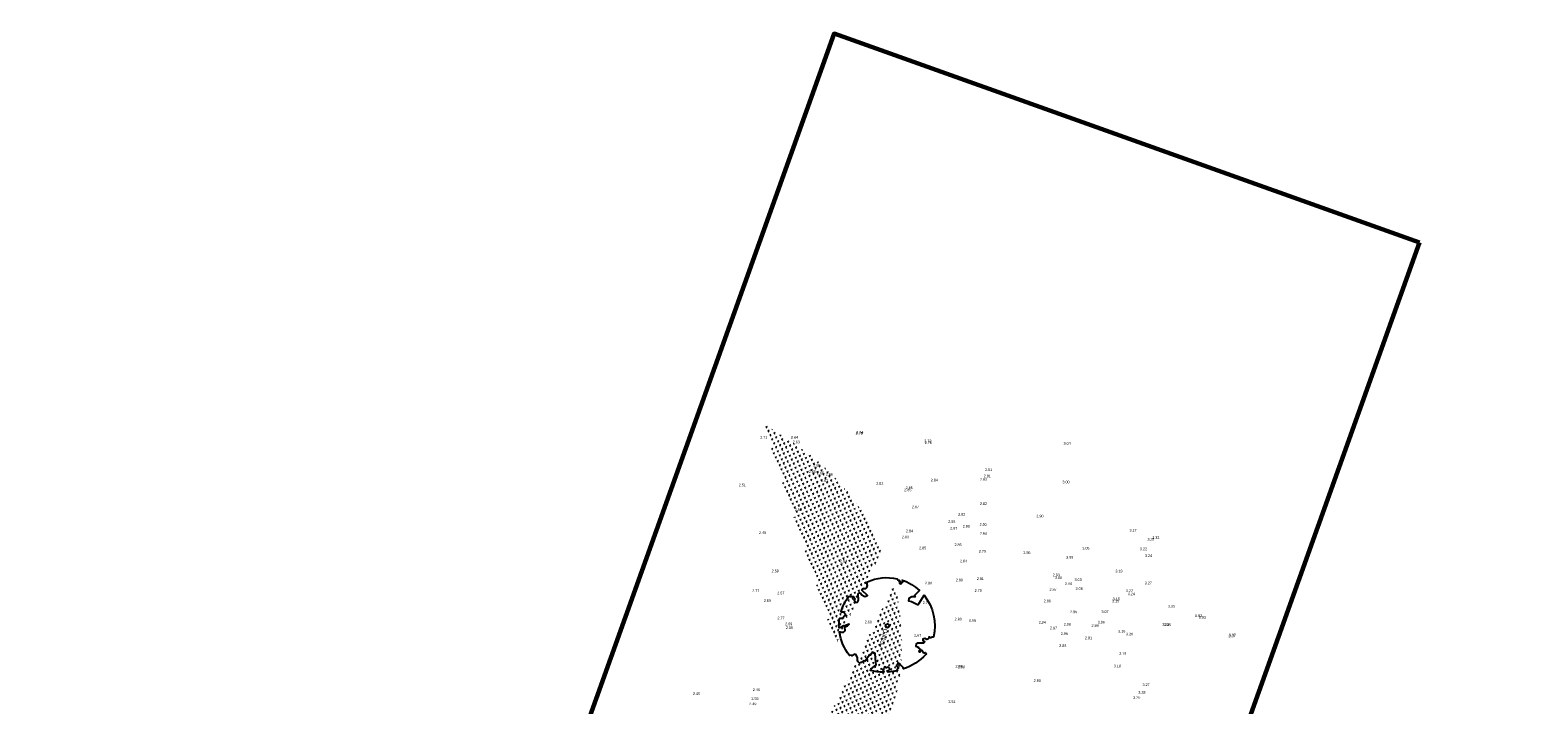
# Model space of a CAD drawing. Header units: metres. Extents: x 132707 to 140183, y 449708 to 457222.
# Tile 28 of 29: x 136708 to 136833, y 454442 to 454498. Entities that reach past the tile are written whole.
import ezdxf

# ---------------------------------------------------------------- set-up
doc = ezdxf.new("R2010")
doc.units = ezdxf.units.M
doc.layers.add('-DR-alg-bladkaders viewports', color=7, linetype='Continuous', lineweight=60)
for name, color, linetype in [('-DR-bs-txt-hoogtemaat', 253, 'Continuous'), ('-DR-nw-gr-boom', 126, 'Continuous'), ('-DR-nw-gr-text', 2, 'Continuous')]:
    doc.layers.add(name, color=color, linetype=linetype)
doc.layers.add('-DR-nw-gr-arc-gras', color=7, linetype='Continuous', true_color=0x8ebf73)
doc.styles.add('Drong', font='txt', dxfattribs={"height": 1.8})
pattern_1 = [(115.3356253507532, (136636.3656212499, 453727.9595244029), (-0.3355215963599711, -0.1588556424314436), [0.09, -0.2812275]), (205.3356253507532, (136636.3656212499, 453727.9595244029), (0.1588556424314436, -0.335521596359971), [0.09, -0.2812275])]

# ---------------------------------------------------------------- blocks, each defined once
blk = doc.blocks.new('nieuwe boom')
blk.add_lwpolyline([(0.3396019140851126, 3.699591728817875), (0.3464421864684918, 3.707587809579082), (0.3529621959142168, 3.714572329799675), (0.3592109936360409, 3.720847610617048), (0.3652376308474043, 3.726715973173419), (0.3710911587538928, 3.732479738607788), (0.3768206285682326, 3.738441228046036), (0.3824750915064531, 3.744902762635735), (0.3881035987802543, 3.752166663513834), (0.3936638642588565, 3.760561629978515), (0.3987482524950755, 3.770521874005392), (0.402857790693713, 3.78250798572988), (0.4054935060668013, 3.79698055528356), (0.4061564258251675, 3.814400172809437), (0.4043475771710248, 3.835227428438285), (0.399567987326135, 3.859922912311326), (0.3731568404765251, 3.952847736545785, -0.5293802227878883), (0.4154284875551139, 4.003358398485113, -0.08713876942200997), (1.74172962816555, 3.631116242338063, -0.3723405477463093), (1.793691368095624, 3.51171334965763), (1.848122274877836, 3.234191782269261), (1.711816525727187, 3.098316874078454), (1.564094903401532, 3.129247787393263), (1.387368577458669, 2.996698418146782), (1.455005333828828, 2.828396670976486), (1.638006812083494, 2.769526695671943), (2.129277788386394, 2.882456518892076), (2.249078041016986, 2.816268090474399), (2.237335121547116, 2.710829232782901), (2.125271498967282, 2.641810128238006), (2.023397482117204, 2.309360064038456), (2.153703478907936, 2.096230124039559), (2.487217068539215, 2.627679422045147, -0.5046405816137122), (2.674275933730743, 2.465200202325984, 0.3319483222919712), (2.782333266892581, 2.293572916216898, 0.282007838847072), (3.135080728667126, 2.358437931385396), (3.106860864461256, 2.343836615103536, -0.5121558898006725), (3.268425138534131, 2.342558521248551, -0.1607604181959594), (4, -0.04402591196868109), (3.90801161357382, -0.1327344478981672), (3.907211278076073, -0.23071328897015), (3.817355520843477, -0.247209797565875), (3.828629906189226, -0.3437939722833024), (3.688761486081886, -0.2987701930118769), (3.646404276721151, -0.4076668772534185), (3.81887792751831, -0.5223394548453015), (3.872814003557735, -0.5650528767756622), (3.967925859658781, -0.4704695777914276, -0.1063709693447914), (3.408037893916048, -2.049543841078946), (2.909258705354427, -1.728095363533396), (2.816824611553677, -1.791642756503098), (2.757849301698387, -1.526978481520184), (2.580159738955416, -1.313848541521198), (2.373973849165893, -1.315864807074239), (2.37877779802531, -1.562500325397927), (2.222314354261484, -2.102389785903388), (2.246055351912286, -2.205343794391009), (2.359530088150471, -2.221573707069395), (3.08557410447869, -2.499129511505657, -0.2362982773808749), (-0.176729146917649, -3.936387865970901, 0.1596250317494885), (-0.2724863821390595, -3.745327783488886, 0.3508021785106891), (-0.2471780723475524, -3.55509292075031, -0.5046405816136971), (-0.4711049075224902, -3.449039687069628), (-0.4166219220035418, -3.274300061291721), (-0.5083492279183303, -3.111096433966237), (-0.6294127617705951, -3.123243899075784), (-0.647612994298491, -3.253592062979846), (-0.7394580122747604, -3.306693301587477), (-0.8481885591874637, -3.223562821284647), (-0.9420744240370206, -2.72829949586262), (-1.013695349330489, -2.656789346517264), (-1.194991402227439, -2.662441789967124), (-1.245402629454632, -2.877523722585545), (-1.319279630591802, -2.900720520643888), (-1.388970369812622, -3.080120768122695), (-1.572890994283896, -2.981761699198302, 0.7335825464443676), (-1.505711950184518, -3.119216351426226, -0.8616245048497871), (-1.468349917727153, -3.240854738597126, 0.2799778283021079), (-1.604140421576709, -3.448830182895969), (-1.598487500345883, -3.456753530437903, -0.8270561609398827), (-1.733554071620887, -3.598194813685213, -0.1167741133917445), (-3.260140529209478, -2.007084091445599), (-3.230480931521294, -2.001537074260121), (-3.206242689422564, -1.994812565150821), (-3.186791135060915, -1.987152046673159), (-3.171491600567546, -1.978797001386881), (-3.159709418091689, -1.969988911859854), (-3.150809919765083, -1.960969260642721), (-3.144158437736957, -1.951979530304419), (-2.95815014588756, -1.714742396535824), (-2.95415500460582, -1.706466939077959), (-2.950889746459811, -1.698525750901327), (-2.948105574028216, -1.690740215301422), (-2.945553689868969, -1.68293171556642), (-2.942985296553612, -1.674921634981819), (-2.940151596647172, -1.666531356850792), (-2.936803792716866, -1.657582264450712), (-2.93269308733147, -1.647895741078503), (-2.927655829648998, -1.637347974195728), (-2.921868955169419, -1.62603436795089), (-2.915594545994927, -1.614105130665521), (-2.909094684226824, -1.601710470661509), (-2.902631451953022, -1.589000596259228), (-2.896466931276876, -1.576125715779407), (-2.890863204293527, -1.563236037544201), (-2.886082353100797, -1.550481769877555), (-2.882342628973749, -1.538018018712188), (-2.879686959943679, -1.526019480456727), (-2.878114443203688, -1.514665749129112), (-2.877624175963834, -1.504136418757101), (-2.878215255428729, -1.494611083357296), (-2.879886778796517, -1.486269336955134), (-2.882637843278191, -1.479290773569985), (-2.886467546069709, -1.473854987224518), (-2.891355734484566, -1.47004948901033), (-2.89720525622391, -1.467593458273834), (-2.903899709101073, -1.466113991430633), (-2.911322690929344, -1.465238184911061), (-2.91935779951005, -1.464593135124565), (-2.927888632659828, -1.463805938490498), (-2.936798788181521, -1.462503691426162), (-2.945971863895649, -1.460313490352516), (-2.955311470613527, -1.45694794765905), (-2.964801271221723, -1.452461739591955), (-2.974444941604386, -1.446995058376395), (-2.984246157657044, -1.440688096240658), (-2.994208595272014, -1.433681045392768), (-3.004335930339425, -1.426114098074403), (-3.014631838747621, -1.418127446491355), (-3.02509999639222, -1.409861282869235), (-3.035720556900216, -1.401414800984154), (-3.046379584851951, -1.392723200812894), (-3.05693962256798, -1.383680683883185), (-3.06726321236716, -1.374181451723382), (-3.258183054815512, -1.592638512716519), (-3.267621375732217, -1.581908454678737), (-3.276410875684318, -1.57040428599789), (-3.284414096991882, -1.55802020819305), (-3.291876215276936, -1.544904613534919), (-3.30057293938, -1.532222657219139), (-3.312662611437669, -1.521393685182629), (-3.330303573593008, -1.513837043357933), (-3.355654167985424, -1.51097207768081), (-3.390872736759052, -1.514218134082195), (-3.438117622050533, -1.52499455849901), (-3.499547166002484, -1.54472069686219, -0.04099741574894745), (-3.761826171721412, -0.8065473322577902), (-3.625439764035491, -0.8300224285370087), (-3.503932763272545, -0.9079298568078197), (-3.439184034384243, -0.8493028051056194), (-3.361294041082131, -0.7278138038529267), (-3.435882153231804, -0.613793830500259), (-3.394114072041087, -0.4453817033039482), (-3.548936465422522, -0.4326770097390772), (-3.652613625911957, -0.3322550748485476), (-3.841009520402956, -0.4554694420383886, -0.05814040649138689), (-3.916441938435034, 0.651034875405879), (-3.809442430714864, 0.629808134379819), (-3.374984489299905, 0.2857492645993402), (-3.187421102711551, 0.3508364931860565), (-2.456177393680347, 0.5438226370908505), (-2.393883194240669, 0.7852909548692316), (-2.676514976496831, 0.8978327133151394), (-2.719811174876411, 0.9903811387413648), (-3.235854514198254, 1.243686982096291), (-3.247314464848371, 1.388704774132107), (-3.421717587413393, 1.536529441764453), (-3.492632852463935, 1.680080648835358), (-3.373494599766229, 1.867326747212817), (-3.1073179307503, 1.908998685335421), (-2.865533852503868, 2.067089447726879), (-2.862816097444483, 2.230010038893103), (-3.013589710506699, 2.407672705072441), (-2.973546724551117, 2.482773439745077), (-3.033238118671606, 2.598962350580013, -0.1342797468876), (-1.306659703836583, 3.796129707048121, -0.5417265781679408), (-1.25369830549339, 3.755563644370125), (-1.262264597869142, 3.642733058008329), (-1.260447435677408, 3.584089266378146), (-1.252475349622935, 3.539236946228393), (-1.239696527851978, 3.505719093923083), (-1.223459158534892, 3.481078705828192), (-1.205111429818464, 3.46285877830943), (-1.18600152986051, 3.4486023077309), (-1.167477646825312, 3.435852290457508), (-1.150606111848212, 3.422660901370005), (-1.135325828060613, 3.409117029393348), (-1.121293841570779, 3.395818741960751), (-1.108167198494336, 3.383364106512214), (-1.095602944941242, 3.372351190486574), (-1.083258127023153, 3.363378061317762), (-1.070789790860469, 3.357042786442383), (-1.057854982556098, 3.353943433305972), (-1.044183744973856, 3.354456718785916), (-1.029798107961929, 3.358073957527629), (-1.014793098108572, 3.364065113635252), (-0.9992637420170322, 3.37170015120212), (-0.9833050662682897, 3.380249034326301), (-0.9670120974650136, 3.388981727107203), (-0.9504798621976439, 3.3971681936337), (-0.9338033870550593, 3.404078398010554), (-0.9170828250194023, 3.409191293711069), (-0.9004388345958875, 3.412821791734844), (-0.8839972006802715, 3.41549379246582), (-0.8678837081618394, 3.417731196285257), (-0.8522241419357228, 3.420057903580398), (-0.8371442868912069, 3.422997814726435), (-0.8227699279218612, 3.427074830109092), (-0.8092268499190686, 3.432812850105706), (-0.7966163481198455, 3.440589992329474), (-0.7849417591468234, 3.450201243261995), (-0.7741819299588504, 3.461295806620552), (-0.7643157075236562, 3.47352288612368), (-0.7559913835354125, 3.395115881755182), (-0.7382713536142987, 3.374873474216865), (-0.6547334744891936, 3.233177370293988), (-0.479493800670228, 3.137406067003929), (-0.7277036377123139, 3.539448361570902), (-0.7231419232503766, 3.55166525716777), (-0.7199893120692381, 3.563521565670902), (-0.7185564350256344, 3.575147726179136), (-0.7191539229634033, 3.586674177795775), (-0.7220924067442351, 3.598231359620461), (-0.7276825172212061, 3.609949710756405), (-0.7362348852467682, 3.621959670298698), (-0.7479789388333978, 3.634506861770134), (-0.7628192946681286, 3.648297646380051), (-0.7805793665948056, 3.664153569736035), (-0.8010825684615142, 3.68289617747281), (-0.8241523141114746, 3.705347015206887), (-0.8496120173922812, 3.732327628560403), (-0.8772850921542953, 3.764659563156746), (-0.9416210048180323, 3.848040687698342, -0.5431042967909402), (-0.9194753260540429, 3.911067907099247, -0.04676559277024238), (-0.1839184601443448, 4.018007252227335, -0.3851675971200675), (-0.1425238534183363, 3.984230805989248), (-0.1195721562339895, 3.833479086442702), (-0.108169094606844, 3.786381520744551), (-0.09538297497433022, 3.75340577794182), (-0.08152278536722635, 3.731987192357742), (-0.06689751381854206, 3.7195610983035), (-0.05181614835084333, 3.713562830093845), (-0.03658767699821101, 3.711427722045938), (-0.02152108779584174, 3.710591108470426), (-0.006868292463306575, 3.708944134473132), (0.007347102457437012, 3.706201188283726), (0.02115856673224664, 3.702532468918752), (0.03459957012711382, 3.698108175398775), (0.04770358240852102, 3.693098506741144), (0.06050407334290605, 3.687673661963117), (0.07303451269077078, 3.682003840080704), (0.08532837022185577, 3.676259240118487), (0.09739289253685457, 3.670570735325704), (0.1091304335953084, 3.664911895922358), (0.1204171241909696, 3.659216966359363), (0.1311290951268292, 3.653420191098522), (0.1411424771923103, 3.647455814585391), (0.1503334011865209, 3.641258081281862), (0.1585779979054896, 3.634761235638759), (0.1657523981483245, 3.627899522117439), (0.1718003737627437, 3.620663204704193), (0.1769362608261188, 3.613266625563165), (0.1814420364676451, 3.605980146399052), (0.1855996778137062, 3.599074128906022), (0.1896911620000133, 3.592818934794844), (0.1939984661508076, 3.587484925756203), (0.1988035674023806, 3.583342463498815), (0.2043884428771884, 3.580661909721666), (0.2109612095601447, 3.579655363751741), (0.2184345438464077, 3.580301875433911), (0.2266472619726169, 3.582522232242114), (0.2354381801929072, 3.586237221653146), (0.24464611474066, 3.591367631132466), (0.2541098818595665, 3.597834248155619), (0.2636682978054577, 3.605557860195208), (0.273160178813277, 3.614459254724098), (0.282448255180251, 3.624422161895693), (0.291490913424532, 3.635182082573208), (0.3002704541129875, 3.646437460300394), (0.308769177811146, 3.657886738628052), (0.3169693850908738, 3.669228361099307), (0.3248533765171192, 3.680160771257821), (0.3324034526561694, 3.69038241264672)], format="xyb", close=True)
blk.add_circle((0, 0), 0.15)

msp = doc.modelspace()

# ---------------------------------------------------------------- hatches: boundary and pattern name
at = {"layer": '-DR-nw-gr-arc-gras', "transparency": 33554687}
h = msp.add_hatch(dxfattribs=at)
h.set_pattern_fill('AGR-BOLLEN', color=256, scale=0.15, pattern_type=2)
h.set_pattern_definition(pattern_1)
edge = h.paths.add_edge_path()
edge.add_arc((11815580.01601901, -3784284.906784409), 12424198.77081867, 160.0566581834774, 160.0569484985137, ccw=False)
edge.add_line((136455.7817502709, 453494.2542064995), (136455.1236357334, 453494.4933991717))
edge.add_line((136455.1236357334, 453494.4933991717), (136433.813485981, 453435.768343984))
edge.add_line((136433.813485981, 453435.768343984), (136432.1794965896, 453431.2550945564))
edge.add_line((136432.1794965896, 453431.2550945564), (136431.6775962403, 453429.8696168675))
edge.add_line((136431.6775962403, 453429.8696168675), (136432.3361921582, 453429.6307909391))
edge.add_line((136432.3361921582, 453429.6307909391), (136434.3092712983, 453435.0765755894))
h = msp.add_hatch(dxfattribs=at)
h.set_pattern_fill('AGR-BOLLEN', color=256, scale=0.15, pattern_type=2)
h.set_pattern_definition(pattern_1)
edge = h.paths.add_edge_path()
edge.add_line((136774.8462617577, 454447.2446791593), (136778.6924645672, 454455.055477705))
edge.add_arc((136760.3952581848, 454447.2310135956), 19.90000000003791, 23.15308382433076, 56.82346985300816)
edge.add_line((136771.2849444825, 454463.8870855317), (136768.8226323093, 454465.4969373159))
edge.add_line((136768.8226323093, 454465.4969373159), (136774.8462617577, 454447.2446791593))
h = msp.add_hatch(dxfattribs=at)
h.set_pattern_fill('AGR-BOLLEN', color=256, scale=0.15, pattern_type=2)
h.set_pattern_definition(pattern_1)
edge = h.paths.add_edge_path()
edge.add_line((136779.6900652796, 454452.101374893), (136773.9580185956, 454440.4608389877))
edge.add_line((136773.9580185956, 454440.4608389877), (136778.3854465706, 454438.2731512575))
edge.add_line((136778.3854465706, 454438.2731512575), (136779.5333235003, 454441.908331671))
edge.add_arc((136765.3248578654, 454446.3949232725), 14.89999999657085, 342.4755033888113, 350.3738893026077)
edge.add_arc((136760.3952581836, 454447.231013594), 19.9000000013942, 350.3738893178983, 374.1665738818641)

# ---------------------------------------------------------------- linework, layer by layer
at = {"layer": '-DR-alg-bladkaders viewports'}
msp.add_lwpolyline([(136823.3566035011, 454480.5919260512), (136757.9114504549, 454297.4519755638), (136709.2369304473, 454314.8458396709), (136774.6820834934, 454497.9857901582)], close=True, dxfattribs=at)

# ---------------------------------------------------------------- block references
at = {"layer": '-DR-nw-gr-boom', "rotation": 78.79004083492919}
msp.add_blockref('nieuwe boom', (136779.1076324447, 454448.7037920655), dxfattribs=at)

# ---------------------------------------------------------------- texts
at = {"layer": '-DR-bs-txt-hoogtemaat', "color": 253, "char_height": 0.22, "attachment_point": 7, "style": 'Drong'}
for s, insert in [('2.71', (136768.537, 454464.266, 2.705)), ('2.64', (136771.089, 454464.2739999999, 2.64)), ('2.63', (136771.242, 454463.89, 2.631)), ('2.79', (136776.469, 454464.608, 2.785)), ('2.74', (136776.521, 454464.6969999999, 2.74)), ('2.73', (136782.185, 454463.967, 2.728)), ('2.75', (136782.212, 454463.8279999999, 2.754)), ('3.04', (136793.759, 454463.7689999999, 3.04)), ('2.65', (136772.573, 454461.4149999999, 2.649)), ('2.65', (136772.959, 454461.939, 2.645)), ('2.65', (136773.244, 454461.2959999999, 2.654)), ('2.66', (136773.98, 454461.189, 2.662)), ('2.81', (136787.233, 454461.591, 2.806)), ('2.51', (136766.756, 454460.31, 2.505)), ('2.67', (136773.595, 454460.668, 2.667)), ('2.82', (136778.185, 454460.44, 2.823)), ('2.85', (136780.517, 454459.9029999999, 2.854)), ('2.85', (136780.626, 454460.076, 2.854)), ('2.84', (136782.717, 454460.712, 2.837)), ('2.83', (136786.801, 454460.766, 2.825)), ('2.81', (136787.118, 454461.054, 2.813)), ('3.00', (136793.663, 454460.559, 3)), ('2.82', (136786.802, 454458.756, 2.822)), ('2.59', (136771.406, 454458.26, 2.589)), ('2.87', (136781.147, 454458.488, 2.869)), ('2.82', (136784.993, 454457.859, 2.824)), ('2.90', (136791.495, 454457.716, 2.895)), ('2.49', (136768.431, 454456.332, 2.487)), ('2.84', (136780.653, 454456.4789999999, 2.844)), ('2.88', (136784.17, 454457.2629999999, 2.877)), ('2.87', (136784.335, 454456.71, 2.869)), ('2.90', (136785.372, 454456.87, 2.904)), ('2.80', (136786.776, 454457.0279999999, 2.798)), ('2.94', (136786.793, 454456.2729999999, 2.939)), ('3.17', (136799.239, 454456.537, 3.171)), ('2.83', (136780.322, 454455.9899999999, 2.832)), ('2.85', (136781.75, 454455.063, 2.849)), ('2.85', (136784.692, 454455.332, 2.85)), ('3.05', (136795.319, 454455.0459999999, 3.05)), ('3.22', (136800.107, 454454.987, 3.224)), ('3.31', (136800.734, 454455.7739999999, 3.308)), ('3.32', (136801.134, 454455.928, 3.32)), ('2.64', (136775.173, 454453.973, 2.641)), ('2.84', (136785.15, 454453.9749999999, 2.842)), ('2.79', (136786.709, 454454.78, 2.794)), ('2.86', (136790.417, 454454.6819999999, 2.86)), ('2.99', (136793.975, 454454.2839999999, 2.986)), ('3.24', (136800.521, 454454.427, 3.237)), ('2.59', (136769.488, 454453.151, 2.585)), ('2.80', (136784.793, 454452.401, 2.802)), ('2.81', (136786.5429505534, 454452.5031619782, 2.811)), ('2.93', (136792.855, 454452.821, 2.931)), ('3.00', (136793.0492023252, 454452.5839999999, 2.998)), ('3.03', (136794.673, 454452.4299999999, 3.031)), ('3.19', (136798.066, 454453.145, 3.19)), ('2.77', (136767.874, 454451.504, 2.769)), ('2.57', (136769.957, 454451.313, 2.571)), ('2.80', (136782.246, 454452.14, 2.797)), ('2.70', (136786.364, 454451.5189999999, 2.695)), ('2.97', (136792.595, 454451.608, 2.97)), ('3.04', (136793.869, 454452.1099999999, 3.043)), ('3.06', (136794.758, 454451.685, 3.064)), ('3.22', (136798.951, 454451.5019999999, 3.218)), ('3.24', (136799.104, 454451.248, 3.236)), ('3.27', (136800.503, 454452.147, 3.274)), ('2.59', (136768.83484651, 454450.6759784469, 2.585)), ('2.77', (136782.047, 454450.5179999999, 2.767)), ('2.86', (136792.111, 454450.6589999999, 2.861)), ('3.15', (136797.788, 454450.6539999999, 3.146)), ('3.15', (136797.848, 454450.8269999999, 3.148)), ('3.35', (136802.438, 454450.221, 3.349)), ('2.77', (136769.975, 454449.2399999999, 2.77)), ('2.59', (136770.619, 454448.7469999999, 2.588)), ('2.60', (136777.229, 454448.913, 2.601)), ('2.80', (136784.7, 454449.146, 2.801)), ('2.66', (136785.899, 454449.0559999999, 2.658)), ('2.94', (136791.699, 454448.89, 2.939)), ('2.98', (136793.773, 454448.7199999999, 2.979)), ('2.95', (136794.3, 454449.7519999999, 2.95)), ('2.99', (136796.084, 454448.6099999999, 2.994)), ('3.06', (136796.601, 454448.891, 3.056)), ('3.07', (136796.908, 454449.772, 3.073)), ('3.32', (136801.972, 454448.683, 3.317)), ('3.35', (136802.09, 454448.674, 3.348)), ('0.93', (136804.687, 454449.429, 0.9309999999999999)), ('0.93', (136804.996, 454449.287, 0.9289999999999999)), ('2.59', (136770.675, 454448.435, 2.592)), ('2.67', (136781.335, 454447.804, 2.67)), ('2.97', (136792.628, 454448.4039999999, 2.971)), ('2.96', (136793.521, 454447.946, 2.955)), ('2.91', (136795.538, 454447.58, 2.907)), ('3.18', (136798.304, 454448.1419999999, 3.175)), ('3.20', (136798.953, 454447.897, 3.2)), ('3.37', (136807.4624802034, 454447.7337852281, 3.369)), ('3.37', (136807.496, 454447.8279999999, 3.369)), ('2.86', (136793.398, 454446.9419999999, 2.858)), ('3.19', (136798.383, 454446.287, 3.185)), ('2.69', (136784.769, 454445.2199999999, 2.686)), ('2.58', (136784.969, 454445.168, 2.575)), ('3.18', (136797.937, 454445.2509999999, 3.184)), ('2.90', (136791.269, 454444.026, 2.896)), ('3.27', (136800.321, 454443.689, 3.265)), ('2.40', (136762.943, 454442.9469999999, 2.399)), ('2.55', (136767.805, 454442.536, 2.553)), ('2.45', (136767.924, 454443.271, 2.454)), ('2.51', (136784.182, 454442.2839999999, 2.513)), ('3.26', (136799.55, 454442.623, 3.262)), ('3.28', (136799.974, 454443.0509999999, 3.279)), ('2.49', (136767.631, 454442.096, 2.494))]:
    msp.add_mtext(s, dxfattribs=dict(at, insert=insert))
at = {"layer": '-DR-nw-gr-text', "insert": (136778.2826249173, 454446.9770259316), "char_height": 0.36, "attachment_point": 1, "rotation": 70.33562535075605, "style": 'Drong'}
msp.add_mtext_dynamic_manual_height_columns('Ac.pl.O.', width=2.13358308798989, gutter_width=1.8, heights=[0], dxfattribs=at)

doc.saveas('drawing.dxf')
